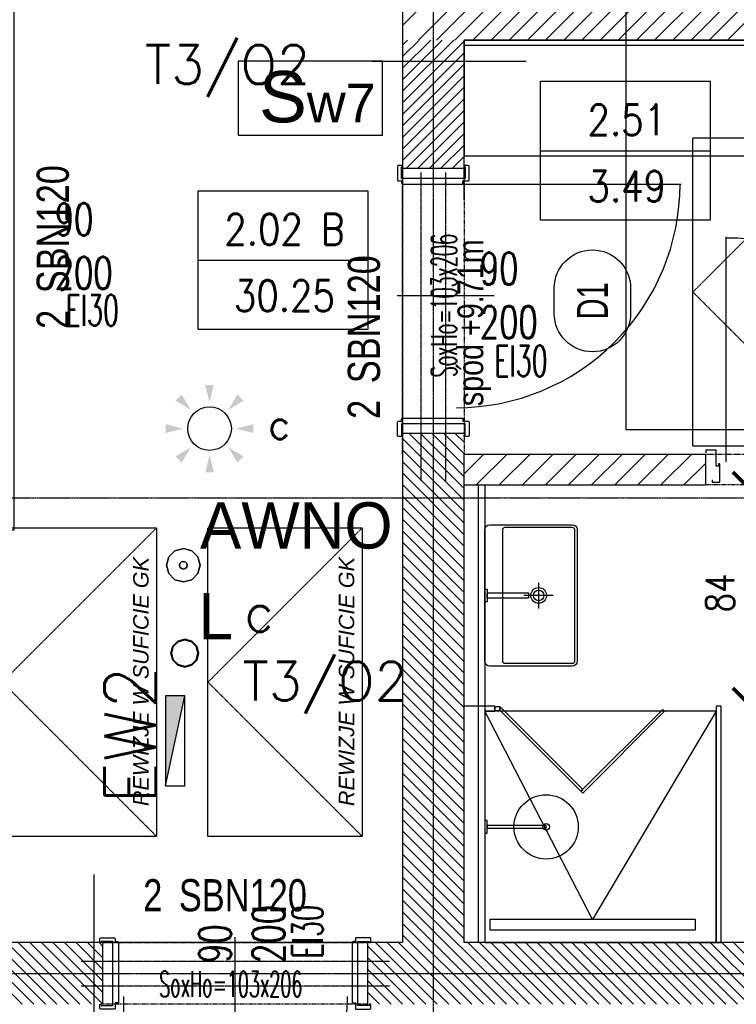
# Model space of a CAD drawing. Header units: millimetres. Extents: x 69081 to 158617, y -37521 to -9534.
# Tile 210 of 256: x 113847 to 114126, y -20561 to -20178. Entities that reach past the tile are written whole.
import ezdxf
from ezdxf.enums import TextEntityAlignment as Align

# ---------------------------------------------------------------- set-up
doc = ezdxf.new("R2010")
doc.units = ezdxf.units.MM
for name, pattern in [('DO', [0.8, 0.6, -0.1, 0, -0.1]), ('DP', [0.5, 0.3, -0.2]), ('MP', [0.25, 0.15, -0.1])]:
    doc.linetypes.add(name, pattern=pattern)
for name, color, linetype in [('0_oświetlenie', 7, 'Continuous'), ('A-----SZ', 8, 'Continuous'), ('A-ARM', 8, 'Continuous'), ('A-MEB', 8, 'Continuous'), ('A-OKN', 3, 'Continuous'), ('A-OSI', 8, 'DO'), ('A-SCI', 7, 'Continuous'), ('A_GSA_GK', 2, 'Continuous'), ('AM DRZIW WEWN', 1, 'Continuous'), ('B-widok', 9, 'Continuous'), ('BA_drz', 7, 'Continuous'), ('BA_sym', 7, 'Continuous'), ('BA_WIC', 1, 'Continuous'), ('BZ_sym', 7, 'Continuous'), ('E_OPRAWY_LUXIONA', 3, 'Continuous'), ('E_Oświetlenie - czujki ruchu', 3, 'Continuous'), ('E_Oświetlenie - Numer obwodu', 1, 'Continuous'), ('E_Oświetlenie - Opis', 4, 'Continuous'), ('F-BIL', 1, 'Continuous'), ('F-BIL-OP', 3, 'Continuous'), ('F-BIL-TA', 1, 'Continuous'), ('JS_OLKA KONSTR', 231, 'Continuous'), ('JS_p.poż.', 240, 'Continuous'), ('JS_PODCIĄGI', 1, 'DP'), ('Nadproża', 5, 'DO'), ('porta', 8, 'Continuous'), ('R-----OP', 1, 'Continuous')]:
    doc.layers.add(name, color=color, linetype=linetype)
doc.layers.add('OPIS', color=7, linetype='Continuous', lineweight=25)
doc.layers.add('SB_OTWORY DRZWI', color=1, linetype='Continuous', lineweight=9)
doc.styles.add('Arial', font='l_10646.ttf')
doc.styles.add('BIKTS', font='bikromsw.shx', dxfattribs={"width": 0.85})
doc.styles.add('ROMANS', font='romans.shx', dxfattribs={"height": 1})
doc.styles.add('SIMPLEX', font='simplex', dxfattribs={"width": 0.85})
doc.styles.add('SŁAWKA', font='simplex.shx', dxfattribs={"height": 12.5})
doc.styles.add('TableTextStyle', font='txt')
doc.styles.add('WYM--ROMANSSHX-08', font='ROMANS.SHX', dxfattribs={"width": 0.8})
doc.dimstyles.new('ROMANSSHX-K5002508105012', dxfattribs={"dimscale": 50, "dimtxt": 0.22, "dimasz": 0.2, "dimexe": 0.2, "dimexo": 0.5, "dimgap": 0.09, "dimtad": 1, "dimdec": 3, "dimrnd": 0.5, "dimdsep": 46, "dimtxsty": 'WYM--ROMANSSHX-08', "dimblk1": 'ARCHTICK', "dimblk2": 'ARCHTICK', "dimsah": 1, "dimcen": 0.1, "dimclrd": 1, "dimclre": 1, "dimclrt": 2, "dimadec": 0, "dimazin": 0, "dimtfac": 1, "dimtdec": 3, "dimtix": 1, "dimtmove": 2, "dimatfit": 3, "dimfxl": 0.5, "dimfxlon": 1, "dimtolj": 1, "dimarcsym": 0})

# ---------------------------------------------------------------- blocks, each defined once
blk = doc.blocks.new('dr1h901')
at = {"color": 0}
blk.add_line((-0.5, 0), (-0.5, 1.005), dxfattribs=at)
at = {"color": 1}
blk.add_line((0, 0.1689), (0, -0.2655), dxfattribs=at)
blk.add_arc((-0.5, 0), 1, 0, 90, dxfattribs=at)
blk = doc.blocks.new('osie')
at = {"layer": 'A-OSI'}
for p, q in [((19923.6, -41234.89), (19923.6, -43485.44)), ((17717.4, -43202.43), (20818.3, -43202.43)), ((17574.24, -43387.43), (20818.3, -43387.43))]:
    blk.add_line(p, q, dxfattribs=at)
blk = doc.blocks.new('_ARCHTICK')
at = {"color": 0, "linetype": 'ByBlock', "const_width": 0.15}
blk.add_lwpolyline([(-0.5, -0.5), (0.5, 0.5)], dxfattribs=at)
blk = doc.blocks.new('*D3048')
at = {"layer": 'A-SCI', "color": 1, "lineweight": -2, "transparency": 16777216}
for p, q in [((114129.67, -20358.59), (114139.67, -20358.59)), ((114129.67, -20442.59), (114129.67, -20358.59)), ((114129.67, -20442.59), (114139.67, -20442.59))]:
    blk.add_line(p, q, dxfattribs=at)
at = {"layer": 'Defpoints', "color": 0, "lineweight": 5, "transparency": 16777216}
for p in [(114114.14, -20358.59), (114129.67, -20358.59), (114114.14, -20442.59)]:
    blk.add_point(p, dxfattribs=at)
at = {"layer": 'A-SCI', "color": 1, "lineweight": -2, "transparency": 16777216, "xscale": 10, "yscale": 10, "zscale": 10}
for p, rotation in [((114129.67, -20358.59), 90), ((114129.67, -20442.59), 270)]:
    blk.add_blockref('_ARCHTICK', p, dxfattribs=dict(at, rotation=rotation))
at = {"layer": 'A-SCI', "color": 2, "transparency": 16777216, "insert": (114119.67, -20400.59), "char_height": 11, "attachment_point": 5, "rotation": 90, "style": 'WYM--ROMANSSHX-08'}
blk.add_mtext('\\A1;84', dxfattribs=at)
blk = doc.blocks.new('DYBY-BL5')
at = {"layer": 'F-BIL-TA', "color": 1}
blk.add_line((0, 45), (110, 45), dxfattribs=at)
blk.add_lwpolyline([(0, 0), (0, 90), (110, 90), (110, 0)], close=True, dxfattribs=at)
at = {"layer": 'F-BIL-OP', "style": 'SIMPLEX', "width": 0.85}
blk.add_attdef('NR', text='', height=20, dxfattribs=at).set_placement((56, 55), align=Align.CENTER)
at = {"layer": 'F-BIL-OP', "color": 2, "style": 'SIMPLEX', "width": 0.85, "flags": 1}
for tag, p in [('NAZWA', (119, 55)), ('POSADZKA', (119, 12)), ('GRUPA', (119, -27)), ('RODZAJ', (119, -72))]:
    blk.add_attdef(tag, p, '', height=19, dxfattribs=at)
at = {"layer": 'F-BIL-OP', "color": 2, "style": 'SIMPLEX', "width": 0.85}
blk.add_attdef('POW.', text='', height=20, dxfattribs=at).set_placement((56, 12), align=Align.CENTER)
at = {"layer": 'F-BIL-OP', "color": 2, "style": 'SIMPLEX', "width": 0.85, "flags": 1}
blk.add_attdef('POWH.', text='', height=20, dxfattribs=at).set_placement((56, -27), align=Align.CENTER)
blk = doc.blocks.new('symnadpr')
at = {"style": 'BIKTS', "width": 0.8}
blk.add_attdef('SZT_NADPR', text='', height=25, dxfattribs=at).set_placement((-48.74, -11.67), align=Align.RIGHT)
blk.add_attdef('NAZNADPR', (-42.6, -11.67), '', height=25, dxfattribs=at)
blk = doc.blocks.new('A$C04435ce7')
at = {"layer": 'Nadproża', "ltscale": 0.75}
for p, q in [((3319.28, 1077.87), (3319.28, 957.87)), ((3328.86, 1077.87), (3328.86, 957.87)), ((3307.09, 771.01), (3187.09, 771.01)), ((3307.09, 761.44), (3187.09, 761.44))]:
    blk.add_line(p, q, dxfattribs=at)
at = {"layer": 'BZ_sym'}
ref = blk.add_blockref('symnadpr', (3176.08, 1052.41), dxfattribs=dict(at, xscale=0.5, yscale=0.5, zscale=0.5, rotation=90))
ref.add_attrib('naznadpr', 'SBN120', (3182.33, 1030.91), dxfattribs={"height": 12.5, "rotation": 90, "style": 'BIKTS', "width": 0.8})
ref.add_attrib('szt_nadpr', '2', dxfattribs={"height": 12.5, "rotation": 90, "style": 'BIKTS', "width": 0.8}).set_placement((3182.33, 1024.46), align=Align.RIGHT)
ref = blk.add_blockref('symnadpr', (3297.1, 1017.41), dxfattribs=dict(at, xscale=-0.5, yscale=0.5, zscale=0.5, rotation=270))
ref.add_attrib('naznadpr', 'SBN120', (3303.35, 995.91), dxfattribs={"height": 12.5, "rotation": 90, "style": 'BIKTS', "width": 0.8})
ref.add_attrib('szt_nadpr', '2', dxfattribs={"height": 12.5, "rotation": 90, "style": 'BIKTS', "width": 0.8}).set_placement((3303.35, 989.46), align=Align.RIGHT)
ref = blk.add_blockref('symnadpr', (3246.63, 796.79), dxfattribs=dict(at, xscale=0.5, yscale=0.5, zscale=0.5))
ref.add_attrib('naznadpr', 'SBN120', (3225.13, 790.54), dxfattribs={"height": 12.5, "style": 'BIKTS', "width": 0.8})
ref.add_attrib('szt_nadpr', '2', dxfattribs={"height": 12.5, "style": 'BIKTS', "width": 0.8}).set_placement((3218.68, 790.54), align=Align.RIGHT)
at = {"layer": 'OPIS', "insert": (3346.53, 986.95), "char_height": 10, "width": 160, "attachment_point": 7, "rotation": 90, "style": 'WYM--ROMANSSHX-08'}
blk.add_mtext('{\\fArial|b0|i0|c238|p34;spód +9.71m}', dxfattribs=at)
blk = doc.blocks.new('symdrz')
blk.add_lwpolyline([(-10, -30, -1), (-10, 30), (10, 30, -1), (10, -30)], format="xyb", close=True)
at = {"style": 'BIKTS', "width": 0.8}
blk.add_attdef('SZERDRZ', text='', height=25, dxfattribs=at).set_placement((77.15, 8.8), align=Align.CENTER)
blk.add_attdef('SYMDRZ', text='', height=25, dxfattribs=at).set_placement((0, 0), align=Align.MIDDLE)
blk.add_attdef('WYSDRZ', text='', height=25, dxfattribs=at).set_placement((77.15, -9.49), align=Align.TOP_CENTER)
blk = doc.blocks.new('A$C253e2aa0')
at = {"layer": 'B-widok', "color": 1, "linetype": 'MP'}
blk.add_lwpolyline([(0, 60), (120, 60), (120, 0), (0, 0), (0, 60)], dxfattribs=at)
at = {"layer": 'B-widok', "linetype": 'MP'}
blk.add_lwpolyline([(0, 0), (60, 60), (120, 0)], dxfattribs=at)
at = {"layer": 'R-----OP', "ltscale": 10, "insert": (11.78, 9.11, 36538.02), "char_height": 6, "width": 4709.9909, "attachment_point": 1, "style": 'SŁAWKA'}
blk.add_mtext('{\\fArial|b0|i1|c0|p34;REWIZJE W SUFICIE GK}', dxfattribs=at)
blk = doc.blocks.new('A$C40e4dba9')
at = {"layer": 'A-SCI', "color": 4}
for p, q in [((0, 0), (0, 24)), ((103, 0), (103, 24))]:
    blk.add_line(p, q, dxfattribs=at)
at = {"layer": 'JS_PODCIĄGI', "lineweight": -3}
for p, q in [((0, 24), (103, 24)), ((103, 0), (0, 0))]:
    blk.add_line(p, q, dxfattribs=at)
at = {"layer": 'AM DRZIW WEWN', "insert": (21.87, 12.86), "char_height": 10, "width": 61.9698, "attachment_point": 1, "style": 'ROMANS'}
blk.add_mtext('{\\W0.5;SoxHo=103x206}', dxfattribs=at)
blk = doc.blocks.new('A$Cf85abbde')
at = {"layer": 'A-SCI', "color": 4}
for p, q in [((12, 103), (0, 103)), ((12, 0), (0, 0))]:
    blk.add_line(p, q, dxfattribs=at)
at = {"layer": 'JS_PODCIĄGI', "lineweight": -3}
for p, q in [((0, 0), (0, 103)), ((12, 103), (12, 0))]:
    blk.add_line(p, q, dxfattribs=at)
at = {"layer": 'AM DRZIW WEWN', "insert": (0.83, 21.87), "char_height": 10, "width": 61.9698, "attachment_point": 1, "rotation": 90, "style": 'ROMANS'}
blk.add_mtext('{\\W0.5;SoxHo=103x206}', dxfattribs=at)
blk = doc.blocks.new('opis lamp')
at = {"layer": 'E_Oświetlenie - Numer obwodu', "style": 'SIMPLEX'}
blk.add_attdef('OBWÓD', text='', height=15, dxfattribs=at).set_placement((-9.46, -1.18), align=Align.CENTER)
at = {"layer": 'E_Oświetlenie - Opis', "style": 'SIMPLEX'}
blk.add_attdef('OPIS1', (55.72, 42.77), '', height=15, dxfattribs=at)
blk = doc.blocks.new('Czujka ruchu 360')
at = {"layer": 'E_Oświetlenie - czujki ruchu'}
blk.add_circle((0, 0), 11.31, dxfattribs=at)
for points in [[(0, 13.68), (-2.25, 22.68), (2.25, 22.68), (-2.25, 22.68)], [(-9.67, 9.67), (-17.63, 14.45), (-14.45, 17.63), (-17.63, 14.45)], [(9.67, 9.67), (17.63, 14.45), (14.45, 17.63), (17.63, 14.45)], [(-13.68, 0), (-22.68, -2.25), (-22.68, 2.25), (-22.68, -2.25)], [(13.68, 0), (22.68, -2.25), (22.68, 2.25), (22.68, -2.25)], [(-9.67, -9.67), (-14.45, -17.63), (-17.63, -14.45), (-14.45, -17.63)], [(9.67, -9.67), (14.45, -17.63), (17.63, -14.45), (14.45, -17.63)], [(0, -13.68), (-2.25, -22.68), (2.25, -22.68), (-2.25, -22.68)]]:
    blk.add_solid(points, dxfattribs=at)
at = {"layer": 'E_Oświetlenie - Numer obwodu', "style": 'SIMPLEX'}
blk.add_attdef('OBWÓD', text='', height=15, dxfattribs=at).set_placement((0, -42.53), align=Align.CENTER)
at = {"layer": 'E_Oświetlenie - Opis', "style": 'SIMPLEX'}
for tag, p in [('SYMBOL', (-34.22, 26.89)), ('OPIS1', (26.83, -1.12))]:
    blk.add_attdef(tag, p, '', height=15, dxfattribs=at)
blk = doc.blocks.new('EW1')
at = {"layer": 'E_OPRAWY_LUXIONA'}
h = blk.add_hatch(color=256, dxfattribs=at)
h.dxf.hatch_style = 1
h.paths.add_polyline_path([(17.5, -3.75), (17.5, 3.75), (-17.5, 3.75)])
blk.add_line((-17.5, 3.75), (17.5, -3.75), dxfattribs=at)
blk.add_lwpolyline([(-17.5, -3.75), (17.5, -3.75), (17.5, 3.75), (-17.5, 3.75)], close=True, dxfattribs=at)
at = {"layer": 'E_OPRAWY_LUXIONA', "linetype": 'ByBlock', "style": 'WYM--ROMANSSHX-08'}
blk.add_attdef('1', (-4.5, 5.28), '', height=20, dxfattribs=at)

msp = doc.modelspace()

# ---------------------------------------------------------------- hatches: boundary and pattern name
at = {"layer": 'A-----SZ'}
h = msp.add_hatch(dxfattribs=at)
h.set_pattern_fill('ANSI31', color=256, scale=2)
h.set_pattern_definition([(45, (77432.36, 11586.2524), (-4.4901281, 4.4901281), [])])
h.paths.add_polyline_path([(111471.1992, -19714.1903), (111466.7002, -19694.7029), (111455.0078, -19697.4023), (111459.5068, -19716.8897), (111502.2475, -19902.02), (111556.8122, -19889.4228), (111554.1128, -19877.7303), (111511.2405, -19887.6282)])
h.paths.add_polyline_path([(111908.6415, -20600.5941), (111739.3228, -20600.5941), (111708.7721, -20612.5941), (111908.6415, -20612.5941)])
h.paths.add_polyline_path([(111920.6415, -20560.5941), (111908.6415, -20561.5038), (111908.6415, -20688.5941), (111920.6415, -20688.5941)])
h.paths.add_polyline_path([(111920.6415, -20791.5941), (111908.6415, -20791.5941), (111908.6415, -20869.395), (111920.6415, -20878.9403)])
h.paths.add_polyline_path([(112115.6415, -20560.5941), (112100.6415, -20560.5941), (112100.6415, -21261.5941), (112115.6415, -21261.5941)])
h.paths.add_polyline_path([(112297.6415, -20560.5941), (112285.6415, -20560.5941), (112285.6415, -20678.5941), (112297.6415, -20678.5941)])
h.paths.add_polyline_path([(112409.6415, -20560.5941), (112397.6415, -20560.5941), (112397.6415, -20660.5941), (112445.6415, -20660.5941), (112445.6415, -20648.5941), (112409.6415, -20648.5941)])
h.paths.add_polyline_path([(112508.6415, -20560.5941), (112496.6415, -20560.5941), (112496.6415, -20648.5941), (112460.6415, -20648.5941), (112460.6415, -20660.5941), (112508.6415, -20660.5941)])
h.paths.add_polyline_path([(112460.6415, -20648.5941), (112445.6415, -20648.5941), (112445.6415, -21261.5941), (112460.6415, -21261.5941)])
h.paths.add_polyline_path([(112445.6415, -20800.5941), (112297.6415, -20800.5941), (112297.6415, -20781.5941), (112285.6415, -20781.5941), (112285.6415, -20812.5941), (112445.6415, -20812.5941)])
h.paths.add_polyline_path([(112620.6415, -20781.5941), (112608.6415, -20781.5941), (112608.6415, -20800.5941), (112460.6415, -20800.5941), (112460.6415, -20812.5941), (112620.6415, -20812.5941)])
h.paths.add_polyline_path([(112620.6415, -20560.5941), (112608.6415, -20560.5941), (112608.6415, -20678.5941), (112620.6415, -20678.5941)])
h.paths.add_polyline_path([(112805.6415, -20560.5941), (112790.6415, -20560.5941), (112790.6415, -21261.5941), (112805.6415, -21261.5941)])
h.paths.add_polyline_path([(112987.6415, -20560.5941), (112975.6415, -20560.5941), (112975.6415, -20678.5941), (112987.6415, -20678.5941)])
h.paths.add_polyline_path([(112987.6415, -20779.5941), (112975.6415, -20779.5941), (112975.6415, -20812.5941), (113135.6415, -20812.5941), (113135.6415, -20800.5941), (112987.6415, -20800.5941)])
h.paths.add_polyline_path([(113099.6415, -20560.5941), (113087.6415, -20560.5941), (113087.6415, -20660.5941), (113135.6415, -20660.5941), (113135.6415, -20648.5941), (113099.6415, -20648.5941)])
h.paths.add_polyline_path([(113150.6415, -20648.5941), (113135.6415, -20648.5941), (113135.6415, -21261.5941), (113150.6415, -21261.5941)])
h.paths.add_polyline_path([(113198.6415, -20560.5941), (113186.6415, -20560.5941), (113186.6415, -20648.5941), (113150.6415, -20648.5941), (113150.6415, -20660.5941), (113198.6415, -20660.5941)])
h.paths.add_polyline_path([(113310.6415, -20560.5941), (113298.6415, -20560.5941), (113298.6415, -20678.5941), (113310.6415, -20678.5941)])
h.paths.add_polyline_path([(113310.6415, -20779.5941), (113298.6415, -20779.5941), (113298.6415, -20800.5941), (113150.6415, -20800.5941), (113150.6415, -20812.5941), (113310.6415, -20812.5941)])
h.paths.add_polyline_path([(113495.6415, -20560.5941), (113480.6415, -20560.5941), (113480.6415, -21261.5941), (113495.6415, -21261.5941)])
h.paths.add_polyline_path([(113840.6415, -20560.5941), (113825.6415, -20560.5941), (113825.6415, -21261.5941), (113840.6415, -21261.5941)])
h.paths.add_polyline_path([(113825.6415, -20648.5941), (113789.6415, -20648.5941), (113789.6415, -20560.5941), (113777.6415, -20560.5941), (113777.6415, -20660.5941), (113825.6415, -20660.5941)])
h.paths.add_polyline_path([(113677.6415, -20560.5941), (113665.6415, -20560.5941), (113665.6415, -20678.5941), (113677.6415, -20678.5941)])
h.paths.add_polyline_path([(113677.6415, -20781.5941), (113665.6415, -20781.5941), (113665.6415, -20812.5941), (113825.6415, -20812.5941), (113825.6415, -20800.5941), (113677.6415, -20800.5941)])
h.paths.add_polyline_path([(114226.1415, -20560.5941), (114214.1415, -20560.5941), (114214.1415, -20688.5941), (114226.1415, -20688.5941)])
h.paths.add_polyline_path([(114237.1415, -20346.5941), (114217.1415, -20346.5941), (114217.1415, -20358.5941), (114225.1415, -20358.5941), (114225.1415, -20536.5941), (114237.1415, -20536.5941)])
h.paths.add_polyline_path([(114114.1415, -20346.5941), (114020.1415, -20346.5941), (114020.1415, -20358.5941), (114114.1415, -20358.5941)])
h = msp.add_hatch(dxfattribs=at)
h.set_pattern_fill('ANSI31', color=256)
h.set_pattern_definition([(45, (84343.599, -246.6832), (-2.24506404, 2.24506402), [])])
h.paths.add_polyline_path([(113996.1814, -20185.5849), (114020.1814, -20185.5849), (114020.1814, -20235.5941), (113996.1814, -20235.5941)])
h = msp.add_hatch(dxfattribs=at)
h.set_pattern_fill('ANSI31', color=256, angle=270)
h.set_pattern_definition([(315, (134600.083, 9115.9974), (2.24506402, 2.24506404), [])])
h.paths.add_polyline_path([(114646.1814, -20536.5849), (114646.1814, -20560.5849), (113982.6415, -20560.5941), (113982.6415, -20536.5941), (113996.1814, -20536.5849), (113996.1415, -20338.5941), (114020.1415, -20338.5941), (114020.1814, -20536.5849)])
h = msp.add_hatch(dxfattribs=at)
h.set_pattern_fill('ANSI31', color=256, angle=270)
h.set_pattern_definition([(315, (134474.583, 9115.9974), (2.24506402, 2.24506404), [])])
h.paths.add_polyline_path([(113879.6415, -20536.5849), (113879.6415, -20560.5849), (113825.6814, -20560.5849), (113825.6814, -20536.5849)])
at = {"layer": 'JS_p.poż.'}
h = msp.add_hatch(dxfattribs=at)
h.set_pattern_fill('ANSI31', color=256, scale=40, style=0)
h.set_pattern_definition([(45, (92505.235, -5855.9077), (-3.5355339, 3.5355339), [])])
h.paths.add_polyline_path([(114020.1267, -20035.5941), (113996.1267, -20035.5941), (113996.1415, -20185.5941), (114020.1415, -20161.5941)])
h.paths.add_polyline_path([(113996.1105, -19870.5941), (114020.1104, -19870.5941), (114020.1094, -19860.5941), (113996.1095, -19860.5941)])
h = msp.add_hatch(dxfattribs=at)
h.set_pattern_fill('ANSI31', color=256, scale=40, style=0)
h.set_pattern_definition([(45, (93330.235, -5855.9077), (-3.5355339, 3.5355339), [])])
h.paths.add_polyline_path([(114670.1415, -20185.5941), (114670.1415, -20161.607), (114020.1415, -20161.5941), (113996.1415, -20185.5941)])

# ---------------------------------------------------------------- linework, layer by layer
msp.add_lwpolyline([(111556.6836, -18844.1938), (111703.244, -18807.7598), (111981.0586, -20011.1069), (112126.2397, -19977.5892), (112217.3915, -20376.0176), (113845.1415, -20376.0176), (113845.1415, -18660.5941), (113996.1415, -18660.5941), (113996.1415, -20536.5941), (111947.4049, -20536.5941), (111556.4636, -18843.6979)])
at = {"color": 5, "elevation": 905.9057}
msp.add_lwpolyline([(114083.1242, -19266.7859), (117047.6443, -19266.7859), (117047.6443, -20337.187), (114083.1242, -20337.187)], close=True, dxfattribs=at)
at = {"layer": '0_oświetlenie'}
for points in [[(113905.2927, -20386.6038, 0), (113907.6716, -20384.2249, 0)], [(113907.6716, -20384.2249, 0), (113905.2927, -20386.6038, 0)], [(113907.6716, -20384.2249, 0), (113905.2927, -20386.6038, 0)], [(113905.2927, -20386.6038, 0), (113907.6716, -20384.2249, 0)], [(113907.6716, -20384.2249, 0), (113910.9216, -20383.3538, 0)], [(113910.9216, -20383.3538, 0), (113907.6716, -20384.2249, 0)], [(113910.9216, -20383.3538, 0), (113907.6716, -20384.2249, 0)], [(113907.6716, -20384.2249, 0), (113910.9216, -20383.3538, 0)], [(113910.9216, -20383.3538, 0), (113914.1716, -20384.2249, 0)], [(113914.1716, -20384.2249, 0), (113910.9216, -20383.3538, 0)], [(113914.1716, -20384.2249, 0), (113910.9216, -20383.3538, 0)], [(113910.9216, -20383.3538, 0), (113914.1716, -20384.2249, 0)], [(113914.1716, -20384.2249, 0), (113916.5505, -20386.6038, 0)], [(113916.5505, -20386.6038, 0), (113914.1716, -20384.2249, 0)], [(113916.5505, -20386.6038, 0), (113914.1716, -20384.2249, 0)], [(113914.1716, -20384.2249, 0), (113916.5505, -20386.6038, 0)], [(113904.4216, -20389.8538, 0), (113905.2927, -20386.6038, 0)], [(113905.2927, -20386.6038, 0), (113904.4216, -20389.8538, 0)], [(113905.2927, -20386.6038, 0), (113904.4216, -20389.8538, 0)], [(113904.4216, -20389.8538, 0), (113905.2927, -20386.6038, 0)], [(113905.2927, -20393.1038, 0), (113904.4216, -20389.8538, 0)], [(113904.4216, -20389.8538, 0), (113905.2927, -20393.1038, 0)], [(113904.4216, -20389.8538, 0), (113905.2927, -20393.1038, 0)], [(113905.2927, -20393.1038, 0), (113904.4216, -20389.8538, 0)], [(113909.6208, -20389.1038, 0), (113909.4216, -20389.8538, 0)], [(113909.4216, -20389.8538, 0), (113909.6208, -20389.1038, 0)], [(113909.4216, -20389.8538, 0), (113909.6208, -20390.6038, 0)], [(113909.6208, -20390.6038, 0), (113909.4216, -20389.8538, 0)], [(113910.1716, -20388.5549, 0), (113909.6208, -20389.1038, 0)], [(113909.6208, -20389.1038, 0), (113910.1716, -20388.5549, 0)], [(113910.9216, -20388.3538, 0), (113910.1716, -20388.5549, 0)], [(113910.1716, -20388.5549, 0), (113910.9216, -20388.3538, 0)], [(113911.6716, -20388.5549, 0), (113910.9216, -20388.3538, 0)], [(113910.9216, -20388.3538, 0), (113911.6716, -20388.5549, 0)], [(113912.2224, -20389.1038, 0), (113911.6716, -20388.5549, 0)], [(113911.6716, -20388.5549, 0), (113912.2224, -20389.1038, 0)], [(113912.4216, -20389.8538, 0), (113912.2224, -20389.1038, 0)], [(113912.2224, -20389.1038, 0), (113912.4216, -20389.8538, 0)], [(113912.2224, -20390.6038, 0), (113912.4216, -20389.8538, 0)], [(113912.4216, -20389.8538, 0), (113912.2224, -20390.6038, 0)], [(113916.5505, -20386.6038, 0), (113917.4216, -20389.8538, 0)], [(113917.4216, -20389.8538, 0), (113916.5505, -20386.6038, 0)], [(113917.4216, -20389.8538, 0), (113916.5505, -20386.6038, 0)], [(113916.5505, -20386.6038, 0), (113917.4216, -20389.8538, 0)], [(113917.4216, -20389.8538, 0), (113916.5505, -20393.1038, 0)], [(113916.5505, -20393.1038, 0), (113917.4216, -20389.8538, 0)], [(113916.5505, -20393.1038, 0), (113917.4216, -20389.8538, 0)], [(113917.4216, -20389.8538, 0), (113916.5505, -20393.1038, 0)], [(113907.6716, -20395.4827, 0), (113905.2927, -20393.1038, 0)], [(113905.2927, -20393.1038, 0), (113907.6716, -20395.4827, 0)], [(113905.2927, -20393.1038, 0), (113907.6716, -20395.4827, 0)], [(113907.6716, -20395.4827, 0), (113905.2927, -20393.1038, 0)], [(113909.6208, -20390.6038, 0), (113910.1716, -20391.1526, 0)], [(113910.1716, -20391.1526, 0), (113909.6208, -20390.6038, 0)], [(113910.1716, -20391.1526, 0), (113910.9216, -20391.3538, 0)], [(113910.9216, -20391.3538, 0), (113910.1716, -20391.1526, 0)], [(113910.9216, -20391.3538, 0), (113911.6716, -20391.1526, 0)], [(113911.6716, -20391.1526, 0), (113910.9216, -20391.3538, 0)], [(113911.6716, -20391.1526, 0), (113912.2224, -20390.6038, 0)], [(113912.2224, -20390.6038, 0), (113911.6716, -20391.1526, 0)], [(113916.5505, -20393.1038, 0), (113914.1716, -20395.4827, 0)], [(113914.1716, -20395.4827, 0), (113916.5505, -20393.1038, 0)], [(113914.1716, -20395.4827, 0), (113916.5505, -20393.1038, 0)], [(113916.5505, -20393.1038, 0), (113914.1716, -20395.4827, 0)], [(113910.9216, -20396.3538, 0), (113907.6716, -20395.4827, 0)], [(113907.6716, -20395.4827, 0), (113910.9216, -20396.3538, 0)], [(113907.6716, -20395.4827, 0), (113910.9216, -20396.3538, 0)], [(113910.9216, -20396.3538, 0), (113907.6716, -20395.4827, 0)], [(113914.1716, -20395.4827, 0), (113910.9216, -20396.3538, 0)], [(113910.9216, -20396.3538, 0), (113914.1716, -20395.4827, 0)], [(113910.9216, -20396.3538, 0), (113914.1716, -20395.4827, 0)], [(113914.1716, -20395.4827, 0), (113910.9216, -20396.3538, 0)], [(113906.7853, -20421.3406, 0), (113908.7619, -20419.364, 0)], [(113908.7619, -20419.364, 0), (113906.7853, -20421.3406, 0)], [(113908.7619, -20419.364, 0), (113906.7853, -20421.3406, 0)], [(113906.7853, -20421.3406, 0), (113908.7619, -20419.364, 0)], [(113907.0002, -20421.4656, 0), (113908.8869, -20419.5808, 0)], [(113908.8869, -20419.5808, 0), (113907.0002, -20421.4656, 0)], [(113908.8869, -20419.5808, 0), (113907.0002, -20421.4656, 0)], [(113907.0002, -20421.4656, 0), (113908.8869, -20419.5808, 0)], [(113908.7619, -20419.364, 0), (113911.4611, -20418.6404, 0)], [(113911.4611, -20418.6404, 0), (113908.7619, -20419.364, 0)], [(113911.4611, -20418.6404, 0), (113908.7619, -20419.364, 0)], [(113908.7619, -20419.364, 0), (113911.4611, -20418.6404, 0)], [(113908.8869, -20419.5808, 0), (113911.4611, -20418.8904, 0)], [(113911.4611, -20418.8904, 0), (113908.8869, -20419.5808, 0)], [(113911.4611, -20418.8904, 0), (113908.8869, -20419.5808, 0)], [(113908.8869, -20419.5808, 0), (113911.4611, -20418.8904, 0)], [(113911.4611, -20418.6404, 0), (113914.1603, -20419.364, 0)], [(113914.1603, -20419.364, 0), (113911.4611, -20418.6404, 0)], [(113914.1603, -20419.364, 0), (113911.4611, -20418.6404, 0)], [(113911.4611, -20418.6404, 0), (113914.1603, -20419.364, 0)], [(113911.4611, -20418.8904, 0), (113914.0353, -20419.5808, 0)], [(113914.0353, -20419.5808, 0), (113911.4611, -20418.8904, 0)], [(113914.0353, -20419.5808, 0), (113911.4611, -20418.8904, 0)], [(113911.4611, -20418.8904, 0), (113914.0353, -20419.5808, 0)], [(113914.0353, -20419.5808, 0), (113915.9221, -20421.4656, 0)], [(113915.9221, -20421.4656, 0), (113914.0353, -20419.5808, 0)], [(113915.9221, -20421.4656, 0), (113914.0353, -20419.5808, 0)], [(113914.0353, -20419.5808, 0), (113915.9221, -20421.4656, 0)], [(113914.1603, -20419.364, 0), (113916.1369, -20421.3406, 0)], [(113916.1369, -20421.3406, 0), (113914.1603, -20419.364, 0)], [(113916.1369, -20421.3406, 0), (113914.1603, -20419.364, 0)], [(113914.1603, -20419.364, 0), (113916.1369, -20421.3406, 0)], [(113906.0627, -20424.0408, 0), (113906.7853, -20421.3406, 0)], [(113906.7853, -20421.3406, 0), (113906.0627, -20424.0408, 0)], [(113906.7853, -20421.3406, 0), (113906.0627, -20424.0408, 0)], [(113906.0627, -20424.0408, 0), (113906.7853, -20421.3406, 0)], [(113906.7853, -20426.741, 0), (113906.0627, -20424.0408, 0)], [(113906.0627, -20424.0408, 0), (113906.7853, -20426.741, 0)], [(113906.0627, -20424.0408, 0), (113906.7853, -20426.741, 0)], [(113906.7853, -20426.741, 0), (113906.0627, -20424.0408, 0)], [(113906.3127, -20424.0408, 0), (113907.0002, -20421.4656, 0)], [(113907.0002, -20421.4656, 0), (113906.3127, -20424.0408, 0)], [(113907.0002, -20421.4656, 0), (113906.3127, -20424.0408, 0)], [(113906.3127, -20424.0408, 0), (113907.0002, -20421.4656, 0)], [(113907.0002, -20426.616, 0), (113906.3127, -20424.0408, 0)], [(113906.3127, -20424.0408, 0), (113907.0002, -20426.616, 0)], [(113906.3127, -20424.0408, 0), (113907.0002, -20426.616, 0)], [(113907.0002, -20426.616, 0), (113906.3127, -20424.0408, 0)], [(113915.9221, -20421.4656, 0), (113916.6096, -20424.0408, 0)], [(113916.6096, -20424.0408, 0), (113915.9221, -20421.4656, 0)], [(113916.6096, -20424.0408, 0), (113915.9221, -20421.4656, 0)], [(113915.9221, -20421.4656, 0), (113916.6096, -20424.0408, 0)], [(113916.6096, -20424.0408, 0), (113915.9221, -20426.616, 0)], [(113915.9221, -20426.616, 0), (113916.6096, -20424.0408, 0)], [(113915.9221, -20426.616, 0), (113916.6096, -20424.0408, 0)], [(113916.6096, -20424.0408, 0), (113915.9221, -20426.616, 0)], [(113916.1369, -20421.3406, 0), (113916.8596, -20424.0408, 0)], [(113916.8596, -20424.0408, 0), (113916.1369, -20421.3406, 0)], [(113916.8596, -20424.0408, 0), (113916.1369, -20421.3406, 0)], [(113916.1369, -20421.3406, 0), (113916.8596, -20424.0408, 0)], [(113916.8596, -20424.0408, 0), (113916.1369, -20426.741, 0)], [(113916.1369, -20426.741, 0), (113916.8596, -20424.0408, 0)], [(113916.1369, -20426.741, 0), (113916.8596, -20424.0408, 0)], [(113916.8596, -20424.0408, 0), (113916.1369, -20426.741, 0)], [(113908.7619, -20428.7175, 0), (113906.7853, -20426.741, 0)], [(113906.7853, -20426.741, 0), (113908.7619, -20428.7175, 0)], [(113906.7853, -20426.741, 0), (113908.7619, -20428.7175, 0)], [(113908.7619, -20428.7175, 0), (113906.7853, -20426.741, 0)], [(113908.8869, -20428.5007, 0), (113907.0002, -20426.616, 0)], [(113907.0002, -20426.616, 0), (113908.8869, -20428.5007, 0)], [(113907.0002, -20426.616, 0), (113908.8869, -20428.5007, 0)], [(113908.8869, -20428.5007, 0), (113907.0002, -20426.616, 0)], [(113915.9221, -20426.616, 0), (113914.0353, -20428.5007, 0)], [(113914.0353, -20428.5007, 0), (113915.9221, -20426.616, 0)], [(113914.0353, -20428.5007, 0), (113915.9221, -20426.616, 0)], [(113915.9221, -20426.616, 0), (113914.0353, -20428.5007, 0)], [(113916.1369, -20426.741, 0), (113914.1603, -20428.7175, 0)], [(113914.1603, -20428.7175, 0), (113916.1369, -20426.741, 0)], [(113914.1603, -20428.7175, 0), (113916.1369, -20426.741, 0)], [(113916.1369, -20426.741, 0), (113914.1603, -20428.7175, 0)], [(113911.4611, -20429.4412, 0), (113908.7619, -20428.7175, 0)], [(113908.7619, -20428.7175, 0), (113911.4611, -20429.4412, 0)], [(113908.7619, -20428.7175, 0), (113911.4611, -20429.4412, 0)], [(113911.4611, -20429.4412, 0), (113908.7619, -20428.7175, 0)], [(113911.4611, -20429.1912, 0), (113908.8869, -20428.5007, 0)], [(113908.8869, -20428.5007, 0), (113911.4611, -20429.1912, 0)], [(113908.8869, -20428.5007, 0), (113911.4611, -20429.1912, 0)], [(113911.4611, -20429.1912, 0), (113908.8869, -20428.5007, 0)], [(113914.0353, -20428.5007, 0), (113911.4611, -20429.1912, 0)], [(113911.4611, -20429.1912, 0), (113914.0353, -20428.5007, 0)], [(113911.4611, -20429.1912, 0), (113914.0353, -20428.5007, 0)], [(113914.0353, -20428.5007, 0), (113911.4611, -20429.1912, 0)], [(113914.1603, -20428.7175, 0), (113911.4611, -20429.4412, 0)], [(113911.4611, -20429.4412, 0), (113914.1603, -20428.7175, 0)], [(113911.4611, -20429.4412, 0), (113914.1603, -20428.7175, 0)], [(113914.1603, -20428.7175, 0), (113911.4611, -20429.4412, 0)]]:
    msp.add_polyline3d(points, dxfattribs=at)
at = {"layer": 'A-ARM'}
for points in [[(114028.1415, -20427.0941), (114028.1415, -20376.0941, -0.41421356), (114030.1415, -20374.0941), (114062.1415, -20374.0941, -0.41421356), (114064.1415, -20376.0941), (114064.1415, -20427.0941, -0.41421356), (114062.1415, -20429.0941), (114030.1415, -20429.0941, -0.41421356)], [(114035.1415, -20427.0941), (114035.1415, -20376.0941, -0.41421356), (114036.1415, -20375.0941), (114062.1415, -20375.0941, -0.41421356), (114063.1415, -20376.0941), (114063.1415, -20427.0941, -0.41421356), (114062.1415, -20428.0941), (114036.1415, -20428.0941, -0.41421356)]]:
    msp.add_lwpolyline(points, format="xyb", close=True, dxfattribs=at)
for points in [[(114028.1415, -20404.0941), (114028.1415, -20399.0941), (114029.1415, -20399.0941), (114029.1415, -20404.0941)], [(114029.1415, -20400.5941), (114045.1415, -20400.5941), (114045.1415, -20402.5941), (114029.1415, -20402.5941)], [(114120.1415, -20536.5941), (114120.1415, -20444.5941), (114118.1415, -20444.5941), (114118.1415, -20536.5941)], [(114030.1415, -20531.5941), (114110.1415, -20531.5941), (114110.1415, -20527.5941), (114030.1415, -20527.5941)]]:
    msp.add_lwpolyline(points, close=True, dxfattribs=at)
for points in [[(114118.1415, -20536.5941), (114118.1415, -20446.5941), (114028.1415, -20446.5941), (114028.1415, -20536.5941), (114120.1415, -20536.5941)], [(114118.1415, -20446.5941), (114070.1415, -20527.5941), (114028.1415, -20446.5941)]]:
    msp.add_lwpolyline(points, dxfattribs=at)
msp.add_circle((114052.0412, -20491.5941), 12.5, dxfattribs=at)
at = {"layer": 'A-MEB'}
for p, q in [((114049.1415, -20406.6849), (114049.1415, -20396.7442)), ((114054.8029, -20401.5941), (114043.3995, -20401.5941))]:
    msp.add_line(p, q, dxfattribs=at)
for points in [[(114020.1415, -20185.5941), (114020.1415, -20230.5941), (114137.1415, -20230.5941), (114137.1415, -20185.5941)], [(114020.1415, -20185.5941), (114020.1415, -20187.5941), (114137.1415, -20187.5941), (114137.1415, -20185.5941)], [(114028.1415, -20489.0941), (114028.1415, -20494.0941), (114029.1415, -20494.0941), (114029.1415, -20489.0941)], [(114029.1415, -20491.0941), (114029.1415, -20492.0941), (114052.0412, -20492.0941), (114052.0412, -20491.0941)]]:
    msp.add_lwpolyline(points, close=True, dxfattribs=at)
for centre, radius in [((114049.1415, -20401.5941), 3.0572), ((114049.1415, -20401.5941), 2.0572), ((114052.0412, -20491.5941), 1.2582)]:
    msp.add_circle(centre, radius, dxfattribs=at)
at = {"layer": 'A-OKN'}
for points in [[(114028.1415, -20446.5941), (114032.1415, -20446.5941), (114032.1415, -20444.5941), (114028.1415, -20444.5941)], [(114032.1415, -20446.3441), (114034.1415, -20446.3441), (114034.1415, -20444.8441), (114032.1415, -20444.8441)], [(114033.7879, -20445.9477), (114065.6077, -20477.7675), (114066.3148, -20477.0604), (114034.495, -20445.2405)], [(114066.3148, -20478.4746), (114098.1346, -20446.6548), (114097.4275, -20445.9477), (114065.6077, -20477.7675)]]:
    msp.add_lwpolyline(points, close=True, dxfattribs=at)
at = {"layer": 'A-SCI', "color": 4}
for p, q in [((114020.1415, -20235.5941), (113996.1415, -20235.5941)), ((114020.1415, -20338.5941), (113996.1415, -20338.5941)), ((113879.6415, -20560.5941), (113879.6415, -20536.5941)), ((113982.6415, -20560.5941), (113982.6415, -20536.5941))]:
    msp.add_line(p, q, dxfattribs=at)
at = {"layer": 'A-SCI', "color": 5}
for p, q in [((114020.1415, -20346.5941), (114114.1415, -20346.5941)), ((114114.1415, -20358.5941), (114114.1415, -20346.5941)), ((114020.1415, -20358.5941), (114114.1415, -20358.5941))]:
    msp.add_line(p, q, dxfattribs=at)
at = {"layer": 'A-SCI', "color": 4}
for points in [[(113996.1415, -20035.5941), (113996.1415, -20247.5941)], [(114020.1415, -20247.5941), (114020.1415, -20185.5941), (114646.1415, -20185.5941)], [(113996.1415, -20346.5941), (113996.1415, -20536.5941), (113982.6415, -20536.5941)], [(114646.1415, -20396.5941), (114646.1415, -20536.5941), (114020.1415, -20536.5941), (114020.1415, -20346.5941)], [(113879.6415, -20536.5941), (113657.6415, -20536.5941)]]:
    msp.add_lwpolyline(points, dxfattribs=at)
at = {"layer": 'A_GSA_GK', "color": 8}
msp.add_line((114025.6415, -20358.5941), (114025.6415, -20536.5941), dxfattribs=at)
at = {"layer": 'A_GSA_GK'}
for p, q in [((114028.1415, -20358.5941), (114028.1415, -20536.5941)), ((114028.1415, -20444.5941), (114020.1415, -20444.5941))]:
    msp.add_line(p, q, dxfattribs=at)
at = {"layer": 'BA_WIC'}
for p, q in [((113984.2928, -20193.804), (114044.2928, -20193.804)), ((113876.098, -20510.0999), (113876.098, -20570.3545))]:
    msp.add_line(p, q, dxfattribs=at)
msp.add_lwpolyline([(113932.2671, -20222.6219), (113988.4456, -20222.6219), (113988.4456, -20193.804), (113932.2671, -20193.804)], close=True, dxfattribs=at)
at = {"layer": 'JS_PODCIĄGI', "color": 4}
for p, q in [((114020.1415, -20191.5941), (114020.1415, -20206.5941)), ((114020.1415, -20206.5941), (114020.1415, -20191.5941)), ((114020.1415, -20206.5941), (114020.1415, -20191.5941)), ((114020.1415, -20191.5941), (114020.1415, -20206.5941)), ((114020.1415, -20191.5941), (114020.1415, -20206.5941)), ((114020.1415, -20206.5941), (114020.1415, -20191.5941)), ((114020.1415, -20206.5941), (114020.1415, -20191.5941)), ((114020.1415, -20191.5941), (114020.1415, -20206.5941))]:
    msp.add_line(p, q, dxfattribs=at)
at = {"layer": 'JS_PODCIĄGI', "lineweight": -3}
for p, q in [((113996.1415, -20346.5941), (113996.1415, -20247.5941)), ((114020.1415, -20247.5941), (114020.1415, -20346.5941)), ((113982.6415, -20536.5941), (113879.6415, -20536.5941))]:
    msp.add_line(p, q, dxfattribs=at)
at = {"layer": 'porta'}
for points in [[(113995.7415, -20234.8941), (113996.1415, -20234.8941), (113996.1415, -20234.3941), (113994.5415, -20234.3941, 0.41421356), (113994.2415, -20234.6941), (113994.2415, -20240.0441, 0.36992408), (113994.5415, -20240.3941), (113995.7415, -20240.3941), (113995.7415, -20241.0941, 0.41421356), (113996.2415, -20241.5941), (114019.5915, -20241.5941), (114019.5915, -20240.3941), (114021.7415, -20240.3941, 0.45993492), (114022.0415, -20240.0441), (114022.0415, -20234.6941, 0.41421356), (114021.7415, -20234.3941), (114020.1415, -20234.3941), (114020.1415, -20234.8941), (114020.5415, -20234.8941), (114020.5415, -20239.3941), (113995.7415, -20239.3941), (113995.7415, -20234.8941), (113996.1415, -20234.8941)], [(113995.7415, -20339.2941), (113996.1415, -20339.2941), (113996.1415, -20339.7941), (113994.5415, -20339.7941, -0.41421356), (113994.2415, -20339.4941), (113994.2415, -20334.1441, -0.36992408), (113994.5415, -20333.7941), (113995.7415, -20333.7941), (113995.7415, -20333.0941, -0.41421356), (113996.2415, -20332.5941), (114019.5915, -20332.5941), (114019.5915, -20333.7941), (114021.7415, -20333.7941, -0.45993492), (114022.0415, -20334.1441), (114022.0415, -20339.4941, -0.41421356), (114021.7415, -20339.7941), (114020.1415, -20339.7941), (114020.1415, -20339.2941), (114020.5415, -20339.2941), (114020.5415, -20334.7941), (113995.7415, -20334.7941), (113995.7415, -20339.2941), (113996.1415, -20339.2941)], [(113878.9415, -20536.1941), (113878.9415, -20536.5941), (113878.4415, -20536.5941), (113878.4415, -20534.9941, -0.41421356), (113878.7415, -20534.6941), (113884.0915, -20534.6941, -0.36992408), (113884.4415, -20534.9941), (113884.4415, -20536.1941), (113885.1415, -20536.1941, -0.41421356), (113885.6415, -20536.6941), (113885.6415, -20560.0441), (113884.4415, -20560.0441), (113884.4415, -20562.1941, -0.45993492), (113884.0915, -20562.4941), (113878.7415, -20562.4941, -0.41421356), (113878.4415, -20562.1941), (113878.4415, -20560.5941), (113878.9415, -20560.5941), (113878.9415, -20560.9941), (113883.4415, -20560.9941), (113883.4415, -20536.1941), (113878.9415, -20536.1941), (113878.9415, -20536.5941)], [(113983.3415, -20536.1941), (113983.3415, -20536.5941), (113983.8415, -20536.5941), (113983.8415, -20534.9941, 0.41421356), (113983.5415, -20534.6941), (113978.1915, -20534.6941, 0.36992408), (113977.8415, -20534.9941), (113977.8415, -20536.1941), (113977.1415, -20536.1941, 0.41421356), (113976.6415, -20536.6941), (113976.6415, -20560.0441), (113977.8415, -20560.0441), (113977.8415, -20562.1941, 0.45993492), (113978.1915, -20562.4941), (113983.5415, -20562.4941, 0.41421356), (113983.8415, -20562.1941), (113983.8415, -20560.5941), (113983.3415, -20560.5941), (113983.3415, -20560.9941), (113978.8415, -20560.9941), (113978.8415, -20536.1941), (113983.3415, -20536.1941), (113983.3415, -20536.5941)]]:
    msp.add_lwpolyline(points, format="xyb", dxfattribs=at)
msp.add_lwpolyline([(114116.6415, -20356.5941), (114116.6415, -20357.5941), (114119.6415, -20357.5941), (114119.6415, -20350.3441), (114119.1415, -20350.3441), (114119.1415, -20351.3441), (114118.1415, -20351.3441), (114118.1415, -20345.0941), (114114.1415, -20345.0941), (114114.1415, -20345.0941), (114114.1415, -20346.0941)], dxfattribs=at)

# ---------------------------------------------------------------- block references
at = {"layer": '0_oświetlenie'}
ref = msp.add_blockref('opis lamp', (113905.876, -20174.6647, 1), dxfattribs=at)
ref.add_attrib('OBWÓD', 'T3/O2', dxfattribs={"layer": 'E_Oświetlenie - Numer obwodu', "height": 15, "style": 'SIMPLEX'}).set_placement((113928.0323, -20202.6326, 1), align=Align.CENTER)
ref.add_attrib('OPIS1', 'c', (113951.0044, -20161.6554, 1), dxfattribs={"layer": 'E_Oświetlenie - Opis', "height": 15, "style": 'SIMPLEX'})
ref = msp.add_blockref('Czujka ruchu 360', (113921.1173, -20336.6977, 105.6527), dxfattribs=dict(at, xscale=0.75, yscale=0.75, zscale=0.75))
ref.add_attrib('OPIS1', 'c', (113943.9037, -20340.7631, 105.6527), dxfattribs={"layer": 'E_Oświetlenie - Opis', "height": 11.25, "style": 'SIMPLEX'})
ref = msp.add_blockref('opis lamp', (113889.5057, -20428.7452, 1), dxfattribs=at)
ref.add_attrib('OBWÓD', 'T3/O2', dxfattribs={"layer": 'E_Oświetlenie - Numer obwodu', "height": 15, "style": 'SIMPLEX'}).set_placement((113966.0292, -20442.4371, 1), align=Align.CENTER)
ref.add_attrib('OPIS1', 'c', (113934.6341, -20415.7359, 1), dxfattribs={"layer": 'E_Oświetlenie - Opis', "height": 15, "style": 'SIMPLEX'})
at = {"layer": '0_oświetlenie', "color": 4}
ref = msp.add_blockref('EW1', (113907.7697, -20458.0806), dxfattribs=dict(at, rotation=89.99999999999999))
ref.add_attrib('1', 'EW2', (113900.2364, -20482.8585), dxfattribs={"layer": 'E_OPRAWY_LUXIONA', "linetype": 'ByBlock', "height": 20, "rotation": 90, "style": 'WYM--ROMANSSHX-08'})
at = {"layer": 'A-SCI', "color": 4}
msp.add_blockref('osie', (94084.5456, 22838.835), dxfattribs=at)
at = {"layer": 'AM DRZIW WEWN'}
ref = msp.add_blockref('symdrz', (114070.0483, -20287.0276), dxfattribs=dict(at, xscale=0.4950000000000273, yscale=0.4950000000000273, zscale=0.4950000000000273, rotation=90))
ref.add_attrib('Symdrz', 'D1', dxfattribs={"layer": 'BA_sym', "height": 12, "rotation": 90, "style": 'BIKTS', "width": 0.7}).set_placement((114070.0483, -20287.0276), align=Align.MIDDLE_CENTER)
at = {"layer": 'B-widok', "rotation": 90}
for p in [(114169.1415, -20343.5941, 1051.9), (113900.5025, -20495.2906, 289.1), (113980.5025, -20495.2906, 289.1)]:
    msp.add_blockref('A$C253e2aa0', p, dxfattribs=at)
at = {"layer": 'BA_drz', "xscale": -87, "yscale": -87, "zscale": -87}
for p, rotation in [((114017.1415, -20285.0941), 89.99999999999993), ((114165.6415, -20349.5941), 180)]:
    msp.add_blockref('dr1h901', p, dxfattribs=dict(at, rotation=rotation))
at = {"layer": 'BA_drz', "xscale": 87, "yscale": -87, "zscale": -87}
msp.add_blockref('dr1h901', (113931.1415, -20557.5941), dxfattribs=at)
at = {"layer": 'F-BIL', "xscale": 0.6, "yscale": 0.6, "zscale": 0.6}
for p, values in [((114049.8338, -20255.6351, -1051.9019), {'NR': '2.51', 'POW.': '3.49'}), ((113916.6304, -20298.229), {'NR': '2.02 B', 'POW.': '30.25'})]:
    msp.add_blockref('DYBY-BL5', p, dxfattribs=at).add_auto_attribs(values)
at = {"layer": 'JS_OLKA KONSTR'}
msp.add_blockref('A$C04435ce7', (110684.0499, -21314.9635), dxfattribs=at)
at = {"layer": 'SB_OTWORY DRZWI'}
for name, p, rotation in [('A$C40e4dba9', (114020.1415, -20338.5941), 90), ('A$Cf85abbde', (114114.1415, -20346.5941), 270)]:
    msp.add_blockref(name, p, dxfattribs=dict(at, rotation=rotation))
msp.add_blockref('A$C40e4dba9', (113879.6415, -20560.5941), dxfattribs=at)

# ---------------------------------------------------------------- texts
at = {"layer": '0_oświetlenie', "style": 'TableTextStyle'}
for s, p in [('AWNO', (113917.4216, -20383.3538)), ('L', (113916.8611, -20418.6408))]:
    msp.add_text(s, height=18, dxfattribs=at).set_placement(p)
at = {"layer": 'JS_p.poż.', "ltscale": 0.02, "char_height": 12, "width": 260.223155, "attachment_point": 1, "style": 'ROMANS'}
for insert in [(113865.1604, -20284.6853), (114031.9129, -20304.4124)]:
    msp.add_mtext('{\\W0.6;EI30}', dxfattribs=dict(at, insert=insert))
at = {"layer": 'JS_p.poż.', "ltscale": 0.02, "insert": (113953.2086, -20542.7063), "char_height": 12, "width": 260.223155, "attachment_point": 1, "rotation": 90, "style": 'ROMANS'}
msp.add_mtext('{\\W0.6;EI30}', dxfattribs=at)
at = {"layer": 'R-----OP', "char_height": 12.5, "attachment_point": 1}
for s, insert, width, style in [('\\pxql;{\\fArial|b0|i0|c238|p34;\\H1.6x;S\\H0.75x;w7}', (113940.3264, -20197.626), 45.544203, 'Arial'), ('\\pxql;{\\W0.7; 90\\P 200\\P }', (113854.9288, -20249.0702), 342.829506, 'ROMANS'), ('\\pxql;{\\W0.7; 90\\P 200\\P }', (114020.2797, -20268.2244), 342.829506, 'ROMANS')]:
    msp.add_mtext(s, dxfattribs=dict(at, insert=insert, width=width, style=style))
at = {"layer": 'R-----OP', "insert": (113950.3184, -20201.6657), "char_height": 12.5, "width": 342.829506, "attachment_point": 9, "rotation": 90, "style": 'ROMANS'}
msp.add_mtext('\\pxql;{\\W0.7;90\\P200}', dxfattribs=at)

# ---------------------------------------------------------------- dimensions: what is measured, and where the dimension line sits
at = {"layer": 'A-SCI'}
dim = msp.add_aligned_dim(p1=(114114.1415, -20442.5941), p2=(114114.1415, -20358.5941), distance=-15.5291, dimstyle='ROMANSSHX-K5002508105012', dxfattribs=at)
dim.commit()
dim.dimension.update_dxf_attribs({"geometry": '*D3048', "text_midpoint": (114119.6705, -20400.5941)})

doc.saveas('drawing.dxf')
